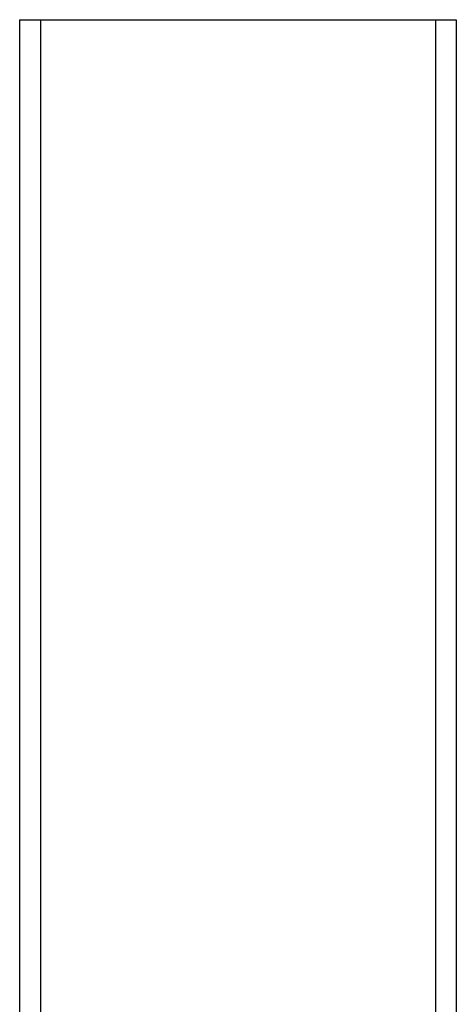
# Model space of a CAD drawing. Header units: inches. Extents: x 1687 to 2505, y -239 to -56.
# Tile 145 of 256: x 1832.052 to 1832.471, y -83.963 to -83.02. Entities that reach past the tile are written whole.
import ezdxf

# ---------------------------------------------------------------- set-up
doc = ezdxf.new("R2010")
doc.units = ezdxf.units.IN
doc.header["$LTSCALE"] = 0.5
doc.header["$MEASUREMENT"] = 0
doc.linetypes.add('HIDDEN', pattern=[0.225, 0.15, -0.075])
doc.layers.add('PUN-M-S2', color=1, linetype='Continuous')

msp = doc.modelspace()

# ---------------------------------------------------------------- linework, layer by layer
at = {"layer": 'PUN-M-S2', "linetype": 'Continuous', "lineweight": 25}
for p, q in [((1832.05206, -83.01971), (1832.47096, -83.01971)), ((1832.05206, -83.01971), (1832.05206, -85.51971)), ((1832.07206, -83.01971), (1832.07206, -85.71971)), ((1832.45096, -83.01971), (1832.45096, -85.71971)), ((1832.47096, -83.01971), (1832.47096, -85.51282))]:
    msp.add_line(p, q, dxfattribs=at)
at = {"layer": 'PUN-M-S2', "linetype": 'HIDDEN', "lineweight": 18}
for p, q in [((1832.07206, -83.01971), (1832.07206, -85.71971)), ((1832.45096, -83.01971), (1832.45096, -85.71971))]:
    msp.add_line(p, q, dxfattribs=at)

doc.saveas('drawing.dxf')
